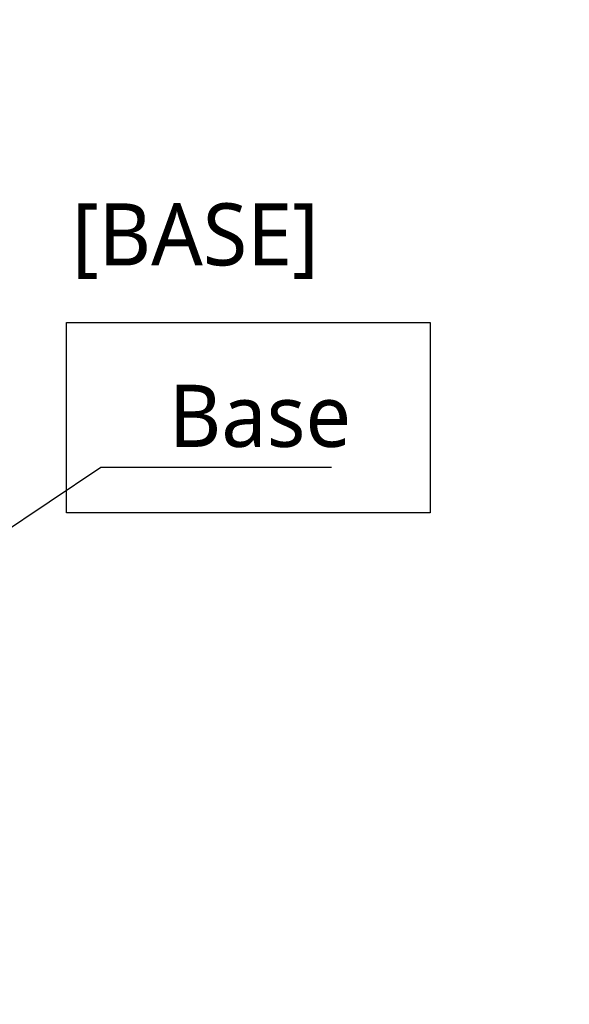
# Model space of a CAD drawing. Header units: millimetres. Extents: x 0 to 4378, y 0 to 2376.
# Tile 117 of 256: x 1830 to 1972, y 603 to 856. Entities that reach past the tile are written whole.
import ezdxf

# ---------------------------------------------------------------- set-up
doc = ezdxf.new("R2010")
doc.units = ezdxf.units.MM
doc.header["$LTSCALE"] = 0.2
doc.layers.add('05_Section Line', color=3, linetype='Continuous')
doc.styles.add('Rainbow-5.0 Style', font='malgunsl.ttf')
doc.dimstyles.new('Rainbow-5.0 Style', dxfattribs={"dimtxt": 4, "dimasz": 2.5, "dimexe": 1, "dimexo": 1, "dimgap": 1, "dimtad": 1, "dimdsep": 46, "dimtxsty": 'Rainbow-5.0 Style', "dimcen": 0, "dimclrd": 251, "dimclre": 251, "dimclrt": 7, "dimazin": 3, "dimtp": 0.1, "dimtm": 0.1, "dimtfac": 0.61, "dimtmove": 0, "dimatfit": 3, "dimfxl": 1, "dimlwd": -1, "dimlwe": -1, "dimarcsym": 1})

msp = doc.modelspace()

# ---------------------------------------------------------------- linework, layer by layer
at = {"layer": '05_Section Line'}
msp.add_lwpolyline([(1842.275, 778.407), (1935.873, 778.407), (1935.873, 729.395), (1842.275, 729.395)], close=True, dxfattribs=at)

# ---------------------------------------------------------------- texts
at = {"color": 7, "char_height": 16, "attachment_point": 7, "style": 'Rainbow-5.0 Style'}
for s, insert in [('[BASE]', (1843.631, 789.6)), ('Base', (1868.559, 746.166))]:
    msp.add_mtext(s, dxfattribs=dict(at, insert=insert))

# ---------------------------------------------------------------- leaders
at = {"annotation_type": 0, "has_hookline": 1, "hookline_direction": 0}
for points, text_width in [([(1645.046, 771.457), (1851.014, 901.51), (1863.514, 901.51)], 103.201), ([(1645.046, 602.757), (1851.059, 741.166), (1863.559, 741.166)], 41.92)]:
    msp.add_leader(points, dimstyle='Rainbow-5.0 Style', override={"dimscale": 5, "dimgap": 1, "dimtad": 1}, dxfattribs=dict(at, text_width=text_width))

doc.saveas('drawing.dxf')
